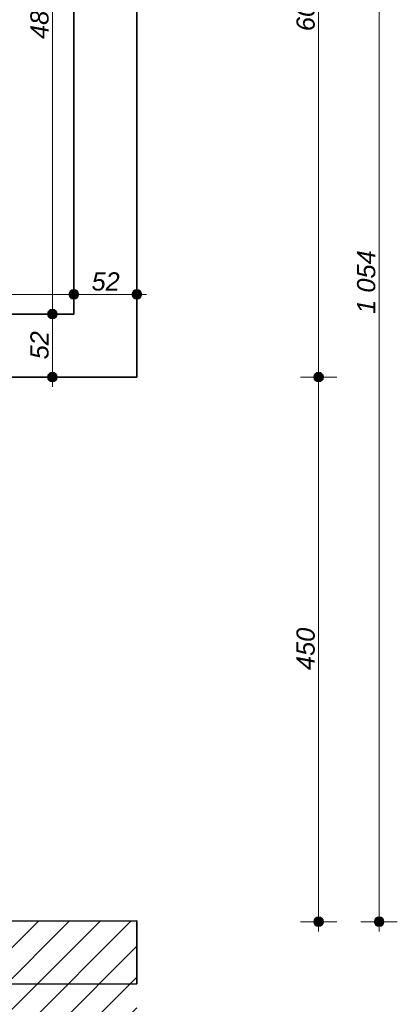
# Model space of a CAD drawing. Header units: millimetres. Extents: x -13944 to 84772, y -78836 to -35317.
# Tile 54 of 85: x 59298 to 62415, y -70804 to -62681. Entities that reach past the tile are written whole.
import ezdxf

# ---------------------------------------------------------------- set-up
doc = ezdxf.new("R2010")
doc.units = ezdxf.units.MM
doc.header["$MEASUREMENT"] = 0
for name, color, linetype, lineweight in [('Konstrukcja - Stropy_Nr_pióra__1', 7, 'Continuous', 0), ('Konstrukcja - Ściany zew_Nr_pióra__1', 7, 'Continuous', 0), ('Konstrukcja - Ściany zew_Nr_pióra__6', 7, 'Continuous', 35), ('Wymiarowanie - Ogólne_Nr_pióra__82', 114, 'Continuous', 13)]:
    doc.layers.add(name, color=color, linetype=linetype, lineweight=lineweight)
doc.layers.add('Wymiarowanie - Ogólne', color=7, linetype='Continuous')
doc.styles.add('GENERATED_STYLE_3', font='txt')
doc.dimstyles.new('GENERATED_STYLE__1', dxfattribs={"dimtxt": 150, "dimasz": 152, "dimexe": 0.18, "dimexo": 0, "dimgap": 0.09, "dimtad": 1, "dimlfac": 0.1, "dimzin": 0, "dimdsep": 46, "dimtxsty": 'GENERATED_STYLE_3', "dimblk": 'ARROWHEAD_11', "dimblk1": 'ARROWHEAD_11', "dimblk2": 'ARROWHEAD_11', "dimcen": 0.09, "dimclrd": 114, "dimclre": 114, "dimclrt": 114, "dimazin": 0, "dimtfac": 1, "dimtdec": 4, "dimtmove": 0, "dimatfit": 3, "dimfxl": 1, "dimtolj": 1, "dimtzin": 0, "dimarcsym": 0})
doc.dimstyles.new('GENERATED_STYLE__2', dxfattribs={"dimtxt": 150, "dimasz": 152, "dimexe": 0.18, "dimexo": 0, "dimgap": 0.09, "dimtad": 1, "dimtih": 1, "dimtoh": 1, "dimlfac": 0.1, "dimzin": 0, "dimdsep": 46, "dimtxsty": 'GENERATED_STYLE_3', "dimblk": 'ARROWHEAD_11', "dimblk1": 'ARROWHEAD_11', "dimblk2": 'ARROWHEAD_11', "dimcen": 0.09, "dimclrd": 114, "dimclre": 114, "dimclrt": 114, "dimazin": 0, "dimtfac": 1, "dimtdec": 4, "dimtmove": 0, "dimatfit": 3, "dimfxl": 1, "dimtolj": 1, "dimtzin": 0, "dimarcsym": 0})

# ---------------------------------------------------------------- blocks, each defined once
blk = doc.blocks.new('*D46')
at = {"layer": 'Wymiarowanie - Ogólne_Nr_pióra__82', "linetype": 'Continuous'}
for points in [[(61804.6, -65629.4), (61801.6, -65614.1), (61792.9, -65601.1), (61779.9, -65592.4), (61764.6, -65589.4), (61749.3, -65592.4), (61736.3, -65601.1), (61727.6, -65614.1), (61724.6, -65629.4), (61727.6, -65644.7), (61736.3, -65657.7), (61749.3, -65666.3), (61764.6, -65669.4), (61779.9, -65666.3), (61792.9, -65657.7), (61801.6, -65644.7)], [(61804.6, -70122.2), (61801.6, -70106.9), (61792.9, -70093.9), (61779.9, -70085.2), (61764.6, -70082.2), (61749.3, -70085.2), (61736.3, -70093.9), (61727.6, -70106.9), (61724.6, -70122.2), (61727.6, -70137.5), (61736.3, -70150.5), (61749.3, -70159.1), (61764.6, -70162.2), (61779.9, -70159.1), (61792.9, -70150.5), (61801.6, -70137.5)]]:
    blk.add_hatch(color=256, dxfattribs=at).paths.add_polyline_path(points)
for p, q in [((61724.6, -65629.4), (61614.6, -65629.4)), ((61914.6, -65629.4), (61804.6, -65629.4)), ((61764.6, -70082.2), (61764.6, -65669.4)), ((61724.6, -70122.2), (61614.6, -70122.2)), ((61764.6, -70202.2), (61764.6, -70162.2)), ((61914.6, -70122.2), (61804.6, -70122.2))]:
    blk.add_line(p, q, dxfattribs=at)
for centre in [(61764.6, -65629.4), (61764.6, -70122.2)]:
    blk.add_circle(centre, 40, dxfattribs=at)
at = {"layer": 'Wymiarowanie - Ogólne_Nr_pióra__82', "insert": (61734.6, -68046.5), "char_height": 150, "attachment_point": 7, "rotation": 90, "style": 'GENERATED_STYLE_3'}
blk.add_mtext('\\A1;{\\fArial|b0|i1|c238|p38;450}', dxfattribs=at)
blk = doc.blocks.new('ARROWHEAD_11')
at = {"color": 0, "linetype": 'Continuous', "lineweight": 0}
blk.add_line((0, 0), (-1, 0), dxfattribs=at)
at = {"color": 0, "linetype": 'Continuous', "lineweight": 0, "const_width": 0.25, "flags": 128}
blk.add_lwpolyline([(-0.125, 0, 1), (0.125, 0, 1)], format="xyb", close=True, dxfattribs=at)
blk = doc.blocks.new('*D48')
at = {"layer": 'Wymiarowanie - Ogólne_Nr_pióra__82', "linetype": 'Continuous'}
for points in [[(61804.6, -59579.4), (61801.6, -59564.1), (61792.9, -59551.1), (61779.9, -59542.4), (61764.6, -59539.4), (61749.3, -59542.4), (61736.3, -59551.1), (61727.6, -59564.1), (61724.6, -59579.4), (61727.6, -59594.7), (61736.3, -59607.7), (61749.3, -59616.3), (61764.6, -59619.4), (61779.9, -59616.3), (61792.9, -59607.7), (61801.6, -59594.7)], [(61804.6, -65629.4), (61801.6, -65614.1), (61792.9, -65601.1), (61779.9, -65592.4), (61764.6, -65589.4), (61749.3, -65592.4), (61736.3, -65601.1), (61727.6, -65614.1), (61724.6, -65629.4), (61727.6, -65644.7), (61736.3, -65657.7), (61749.3, -65666.3), (61764.6, -65669.4), (61779.9, -65666.3), (61792.9, -65657.7), (61801.6, -65644.7)]]:
    blk.add_hatch(color=256, dxfattribs=at).paths.add_polyline_path(points)
for p, q in [((61764.6, -59539.4), (61764.6, -59499.4)), ((61724.6, -59579.4), (61614.6, -59579.4)), ((61764.6, -65589.4), (61764.6, -59619.4)), ((61914.6, -59579.4), (61804.6, -59579.4)), ((61724.6, -65629.4), (61614.6, -65629.4)), ((61914.6, -65629.4), (61804.6, -65629.4))]:
    blk.add_line(p, q, dxfattribs=at)
for centre in [(61764.6, -59579.4), (61764.6, -65629.4)]:
    blk.add_circle(centre, 40, dxfattribs=at)
at = {"layer": 'Wymiarowanie - Ogólne_Nr_pióra__82', "insert": (61734.6, -62775.1), "char_height": 150, "attachment_point": 7, "rotation": 90, "style": 'GENERATED_STYLE_3'}
blk.add_mtext('\\A1;{\\fArial|b0|i1|c238|p38;605}', dxfattribs=at)
blk = doc.blocks.new('*D100')
at = {"layer": 'Wymiarowanie - Ogólne_Nr_pióra__82', "linetype": 'Continuous'}
for points in [[(62304.6, -59579.4), (62301.6, -59564.1), (62292.9, -59551.1), (62279.9, -59542.4), (62264.6, -59539.4), (62249.3, -59542.4), (62236.3, -59551.1), (62227.6, -59564.1), (62224.6, -59579.4), (62227.6, -59594.7), (62236.3, -59607.7), (62249.3, -59616.3), (62264.6, -59619.4), (62279.9, -59616.3), (62292.9, -59607.7), (62301.6, -59594.7)], [(62304.6, -70122.2), (62301.6, -70106.9), (62292.9, -70093.9), (62279.9, -70085.2), (62264.6, -70082.2), (62249.3, -70085.2), (62236.3, -70093.9), (62227.6, -70106.9), (62224.6, -70122.2), (62227.6, -70137.5), (62236.3, -70150.5), (62249.3, -70159.1), (62264.6, -70162.2), (62279.9, -70159.1), (62292.9, -70150.5), (62301.6, -70137.5)]]:
    blk.add_hatch(color=256, dxfattribs=at).paths.add_polyline_path(points)
for p, q in [((62264.6, -59539.4), (62264.6, -59499.4)), ((62224.6, -59579.4), (62114.6, -59579.4)), ((62264.6, -70082.2), (62264.6, -59619.4)), ((62414.6, -59579.4), (62304.6, -59579.4)), ((62224.6, -70122.2), (62114.6, -70122.2)), ((62264.6, -70202.2), (62264.6, -70162.2)), ((62414.6, -70122.2), (62304.6, -70122.2))]:
    blk.add_line(p, q, dxfattribs=at)
for centre in [(62264.6, -59579.4), (62264.6, -70122.2)]:
    blk.add_circle(centre, 40, dxfattribs=at)
at = {"layer": 'Wymiarowanie - Ogólne_Nr_pióra__82', "insert": (62234.6, -65107.2), "char_height": 150, "attachment_point": 7, "rotation": 90, "style": 'GENERATED_STYLE_3'}
blk.add_mtext('\\A1;{\\fArial|b0|i1|c238|p38;1 054}', dxfattribs=at)
blk = doc.blocks.new('*D463')
at = {"layer": 'Wymiarowanie - Ogólne_Nr_pióra__82', "linetype": 'Continuous'}
for points in [[(56354.6, -64947), (56351.6, -64931.6), (56342.9, -64918.7), (56329.9, -64910), (56314.6, -64907), (56299.3, -64910), (56286.3, -64918.7), (56277.6, -64931.6), (56274.6, -64947), (56277.6, -64962.3), (56286.3, -64975.2), (56299.3, -64983.9), (56314.6, -64987), (56329.9, -64983.9), (56342.9, -64975.2), (56351.6, -64962.3)], [(59784.6, -64947), (59781.6, -64931.6), (59772.9, -64918.7), (59759.9, -64910), (59744.6, -64907), (59729.3, -64910), (59716.3, -64918.7), (59707.6, -64931.6), (59704.6, -64947), (59707.6, -64962.3), (59716.3, -64975.2), (59729.3, -64983.9), (59744.6, -64987), (59759.9, -64983.9), (59772.9, -64975.2), (59781.6, -64962.3)]]:
    blk.add_hatch(color=256, dxfattribs=at).paths.add_polyline_path(points)
for p, q in [((56314.6, -64907), (56314.6, -64797)), ((59744.6, -64907), (59744.6, -64797)), ((56354.6, -64947), (59704.6, -64947)), ((56314.6, -65097), (56314.6, -64987)), ((59744.6, -65097), (59744.6, -64987))]:
    blk.add_line(p, q, dxfattribs=at)
for centre in [(56314.6, -64947), (59744.6, -64947)]:
    blk.add_circle(centre, 40, dxfattribs=at)
at = {"layer": 'Wymiarowanie - Ogólne_Nr_pióra__82', "insert": (57858.9, -64917), "char_height": 150, "attachment_point": 7, "style": 'GENERATED_STYLE_3'}
blk.add_mtext('\\A1;{\\fArial|b0|i1|c238|p38;343}', dxfattribs=at)
blk = doc.blocks.new('*D464')
at = {"layer": 'Wymiarowanie - Ogólne_Nr_pióra__82', "linetype": 'Continuous'}
for points in [[(59784.6, -64947), (59781.6, -64931.6), (59772.9, -64918.7), (59759.9, -64910), (59744.6, -64907), (59729.3, -64910), (59716.3, -64918.7), (59707.6, -64931.6), (59704.6, -64947), (59707.6, -64962.3), (59716.3, -64975.2), (59729.3, -64983.9), (59744.6, -64987), (59759.9, -64983.9), (59772.9, -64975.2), (59781.6, -64962.3)], [(60304.6, -64947), (60301.6, -64931.6), (60292.9, -64918.7), (60279.9, -64910), (60264.6, -64907), (60249.3, -64910), (60236.3, -64918.7), (60227.6, -64931.6), (60224.6, -64947), (60227.6, -64962.3), (60236.3, -64975.2), (60249.3, -64983.9), (60264.6, -64987), (60279.9, -64983.9), (60292.9, -64975.2), (60301.6, -64962.3)]]:
    blk.add_hatch(color=256, dxfattribs=at).paths.add_polyline_path(points)
for p, q in [((59744.6, -64907), (59744.6, -64797)), ((60264.6, -64907), (60264.6, -64797)), ((59784.6, -64947), (60224.6, -64947)), ((60304.6, -64947), (60344.6, -64947)), ((59744.6, -65097), (59744.6, -64987)), ((60264.6, -65097), (60264.6, -64987))]:
    blk.add_line(p, q, dxfattribs=at)
for centre in [(59744.6, -64947), (60264.6, -64947)]:
    blk.add_circle(centre, 40, dxfattribs=at)
at = {"layer": 'Wymiarowanie - Ogólne_Nr_pióra__82', "insert": (59890.8, -64917), "char_height": 150, "attachment_point": 7, "style": 'GENERATED_STYLE_3'}
blk.add_mtext('\\A1;{\\fArial|b0|i1|c238|p38;52}', dxfattribs=at)
blk = doc.blocks.new('*D501')
at = {"layer": 'Wymiarowanie - Ogólne_Nr_pióra__82', "linetype": 'Continuous'}
for points in [[(59608.1, -65109.4), (59605.1, -65094.1), (59596.4, -65081.1), (59583.4, -65072.4), (59568.1, -65069.4), (59552.8, -65072.4), (59539.8, -65081.1), (59531.2, -65094.1), (59528.1, -65109.4), (59531.2, -65124.7), (59539.8, -65137.7), (59552.8, -65146.3), (59568.1, -65149.4), (59583.4, -65146.3), (59596.4, -65137.7), (59605.1, -65124.7)], [(59608.1, -65629.4), (59605.1, -65614.1), (59596.4, -65601.1), (59583.4, -65592.4), (59568.1, -65589.4), (59552.8, -65592.4), (59539.8, -65601.1), (59531.2, -65614.1), (59528.1, -65629.4), (59531.2, -65644.7), (59539.8, -65657.7), (59552.8, -65666.3), (59568.1, -65669.4), (59583.4, -65666.3), (59596.4, -65657.7), (59605.1, -65644.7)]]:
    blk.add_hatch(color=256, dxfattribs=at).paths.add_polyline_path(points)
for p, q in [((59528.1, -65109.4), (59418.1, -65109.4)), ((59718.1, -65109.4), (59608.1, -65109.4)), ((59568.1, -65589.4), (59568.1, -65149.4)), ((59528.1, -65629.4), (59418.1, -65629.4)), ((59718.1, -65629.4), (59608.1, -65629.4)), ((59568.1, -65709.4), (59568.1, -65669.4))]:
    blk.add_line(p, q, dxfattribs=at)
for centre in [(59568.1, -65109.4), (59568.1, -65629.4)]:
    blk.add_circle(centre, 40, dxfattribs=at)
at = {"layer": 'Wymiarowanie - Ogólne_Nr_pióra__82', "insert": (59538.1, -65483.2), "char_height": 150, "attachment_point": 7, "rotation": 90, "style": 'GENERATED_STYLE_3'}
blk.add_mtext('\\A1;{\\fArial|b0|i1|c238|p38;52}', dxfattribs=at)
blk = doc.blocks.new('*D502')
at = {"layer": 'Wymiarowanie - Ogólne_Nr_pióra__82', "linetype": 'Continuous'}
for points in [[(59608.1, -60229.1), (59605.1, -60213.8), (59596.4, -60200.9), (59583.4, -60192.2), (59568.1, -60189.1), (59552.8, -60192.2), (59539.8, -60200.9), (59531.2, -60213.8), (59528.1, -60229.1), (59531.2, -60244.5), (59539.8, -60257.4), (59552.8, -60266.1), (59568.1, -60269.1), (59583.4, -60266.1), (59596.4, -60257.4), (59605.1, -60244.5)], [(59608.1, -65109.4), (59605.1, -65094.1), (59596.4, -65081.1), (59583.4, -65072.4), (59568.1, -65069.4), (59552.8, -65072.4), (59539.8, -65081.1), (59531.2, -65094.1), (59528.1, -65109.4), (59531.2, -65124.7), (59539.8, -65137.7), (59552.8, -65146.3), (59568.1, -65149.4), (59583.4, -65146.3), (59596.4, -65137.7), (59605.1, -65124.7)]]:
    blk.add_hatch(color=256, dxfattribs=at).paths.add_polyline_path(points)
for p, q in [((59568.1, -60189.1), (59568.1, -60149.1)), ((59528.1, -60229.1), (59418.1, -60229.1)), ((59568.1, -65069.4), (59568.1, -60269.1)), ((59718.1, -60229.1), (59608.1, -60229.1)), ((59528.1, -65109.4), (59418.1, -65109.4)), ((59718.1, -65109.4), (59608.1, -65109.4))]:
    blk.add_line(p, q, dxfattribs=at)
for centre in [(59568.1, -60229.1), (59568.1, -65109.4)]:
    blk.add_circle(centre, 40, dxfattribs=at)
at = {"layer": 'Wymiarowanie - Ogólne_Nr_pióra__82', "insert": (59538.1, -62840), "char_height": 150, "attachment_point": 7, "rotation": 90, "style": 'GENERATED_STYLE_3'}
blk.add_mtext('\\A1;{\\fArial|b0|i1|c238|p38;488}', dxfattribs=at)

msp = doc.modelspace()

# ---------------------------------------------------------------- hatches: boundary and pattern name
at = {"layer": 'Konstrukcja - Ściany zew_Nr_pióra__1', "linetype": 'Continuous'}
h = msp.add_hatch(dxfattribs=at)
h.set_pattern_fill('Bloczki_ceramiczne', color=256, style=0, pattern_type=2)
h.set_pattern_definition([(45, (0, 0), (-127.27922, 127.27922), [])])
h.paths.add_polyline_path([(-1040.404, -76044.91), (-1040.404, -77288.047), (60264.596, -77288.047), (60264.596, -70115.378), (27734.596, -70115.378), (27734.596, -71572.176), (23038.421, -71572.176), (6159.596, -71572.176), (6159.596, -76044.91)])

# ---------------------------------------------------------------- linework, layer by layer
at = {"layer": 'Konstrukcja - Stropy_Nr_pióra__1', "linetype": 'Continuous', "flags": 128}
msp.add_lwpolyline([(2164.596, -62391.747), (2164.596, -66752.955), (28418.016, -66749.91), (28418.016, -62684.566), (51525.096, -62684.566), (55044.372, -65629.384), (57269.596, -65629.126), (57269.596, -65629.384), (60264.596, -65629.384), (60264.596, -59579.384), (37951.507, -40862.978), (28294.596, -40862.978), (28294.596, -47992.978), (2164.596, -47992.978), (2164.596, -58010.641)], close=True, dxfattribs=at)
at = {"layer": 'Konstrukcja - Ściany zew_Nr_pióra__6', "linetype": 'Continuous', "flags": 128}
for points in [[(60264.596, -65629.384), (60264.596, -59579.384)], [(59744.596, -60229.147), (59744.596, -65109.384)], [(59744.596, -65109.384), (56314.596, -65109.384)], [(57269.596, -65629.384), (60264.596, -65629.384)], [(60264.596, -70115.378), (27734.596, -70122.176)], [(60264.705, -70635.378), (60264.596, -70115.378)], [(28254.596, -70642.068), (60264.705, -70635.378)]]:
    msp.add_lwpolyline(points, dxfattribs=at)

# ---------------------------------------------------------------- dimensions: what is measured, and where the dimension line sits
at = {"layer": 'Wymiarowanie - Ogólne', "color": 114, "linetype": 'Continuous', "lineweight": 13}
for base, p1, p2, text, picture, middle in [((62264.596, -59579.384), (57807.513, -70122.176), (60808.513, -59579.384), '1 054', '*D100', (62159.596, -64850.78)), ((59568.124, -60229.147), (59429.118, -65109.384), (59744.596, -60229.147), '488', '*D502', (59463.124, -62669.265)), ((61764.596, -65629.384), (57307.513, -70122.176), (60308.513, -65629.384), '450', '*D46', (61659.596, -67875.78))]:
    dim = msp.add_linear_dim(base=base, p1=p1, p2=p2, angle=90, text=text, dimstyle='GENERATED_STYLE__1', dxfattribs=at)
    dim.commit()
    dim.dimension.update_dxf_attribs({"geometry": picture, "text_midpoint": middle, "dimtype": 160, "text_rotation": 90})
for base, p1, p2, picture, middle in [((61764.596, -59579.384), (60308.513, -65629.384), (60308.513, -59579.384), '*D48', (61659.596, -62604.384)), ((59568.124, -65109.384), (59471.889, -65629.384), (59429.118, -65109.384), '*D501', (59463.124, -65369.384))]:
    dim = msp.add_linear_dim(base=base, p1=p1, p2=p2, angle=90, dimstyle='GENERATED_STYLE__1', dxfattribs=at)
    dim.commit()
    dim.dimension.update_dxf_attribs({"geometry": picture, "text_midpoint": middle, "dimtype": 160, "text_rotation": 90})
for base, p1, p2, picture, middle in [((59744.596, -64946.957), (56314.596, -65109.384), (59744.596, -65109.384), '*D463', (58029.596, -64841.957)), ((60264.596, -64946.957), (59744.596, -65109.384), (60264.596, -64972.945), '*D464', (60004.596, -64841.957))]:
    dim = msp.add_linear_dim(base=base, p1=p1, p2=p2, dimstyle='GENERATED_STYLE__2', dxfattribs=at)
    dim.commit()
    dim.dimension.update_dxf_attribs({"geometry": picture, "text_midpoint": middle, "dimtype": 160})

doc.saveas('drawing.dxf')
